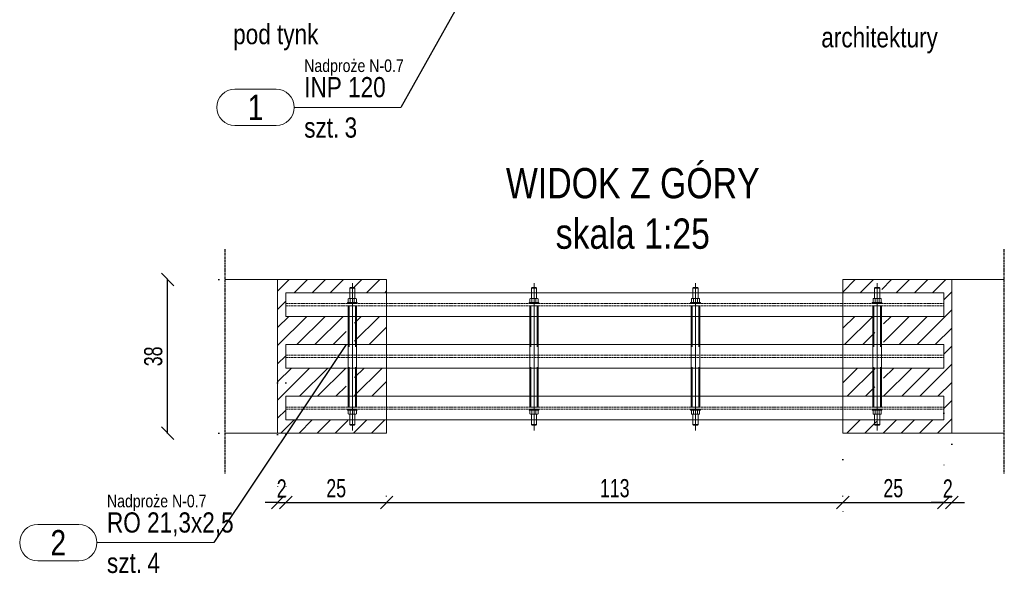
# Model space of a CAD drawing. Header units: millimetres. Extents: x 11149 to 111407, y -107619 to -23630.
# Tile 165 of 245: x 21213 to 21457, y -29727 to -29590. Entities that reach past the tile are written whole.
import ezdxf
from ezdxf.enums import TextEntityAlignment as Align

# ---------------------------------------------------------------- set-up
doc = ezdxf.new("R2010")
doc.units = ezdxf.units.MM
doc.header["$LTSCALE"] = 2
for name, pattern in [('CENTER2', [28.575, 19.05, -3.175, 3.175, -3.175]), ('DOT', [6.35, 0, -6.35]), ('HIDDEN', [9.525, 6.35, -3.175])]:
    doc.linetypes.add(name, pattern=pattern)
doc.layers.get('0').update_dxf_attribs({"plot": 0})
doc.layers.get('Defpoints').update_dxf_attribs({"color": 1})
for name, color, linetype, lineweight in [('e-cad_252', 252, 'HIDDEN', 9), ('e-cad_cienkie', 1, 'Continuous', 9), ('e-cad_opisy', 7, 'Continuous', 9), ('e-cad_osie', 22, 'CENTER2', 9), ('e-cad_stal_kontur', 222, 'Continuous', 20), ('e-cad_stal_ukryte', 222, 'HIDDEN', 9), ('e-cad_wymiary', 4, 'Continuous', 9)]:
    doc.layers.add(name, color=color, linetype=linetype, lineweight=lineweight)
doc.layers.add('e-cad_rzutnie', color=61, linetype='Continuous', lineweight=9, plot=False)
doc.layers.add('e-cad_ukryte', color=30, linetype='HIDDEN')
doc.styles.add('e-cad_1', font='arial.ttf', dxfattribs={"width": 0.7})
doc.styles.add('e-cad_2', font='arial.ttf', dxfattribs={"width": 0.8})
doc.dimstyles.new('e-cad_1_25_[cm]', dxfattribs={"dimscale": 2.5, "dimtxt": 1.8, "dimasz": 1.25, "dimexe": 1.25, "dimexo": 0.625, "dimgap": 0.5, "dimtad": 1, "dimdec": 0, "dimrnd": 1, "dimzin": 1, "dimtxsty": 'e-cad_1', "dimblk": 'OBLIQUE', "dimcen": 2.5, "dimclrd": 256, "dimclre": 252, "dimclrt": 7, "dimadec": 0, "dimazin": 0, "dimtfac": 1, "dimtix": 1, "dimtmove": 2, "dimatfit": 3, "dimldrblk": 'NONE', "dimfxl": 60, "dimfxlon": 1, "dimarcsym": 0})

# ---------------------------------------------------------------- blocks, each defined once
blk = doc.blocks.new('_OBLIQUE')
at = {"color": 0, "linetype": 'ByBlock', "lineweight": -2}
blk.add_line((-0.5, -0.5), (0.5, 0.5), dxfattribs=at)
blk = doc.blocks.new('*D1458')
at = {"layer": 'Defpoints', "color": 0, "ltscale": 0.5}
for p in [(21277.4, -29678.02), (21279.4, -29678.02), (21279.4, -29709.27)]:
    blk.add_point(p, dxfattribs=at)
at = {"layer": 'e-cad_wymiary', "color": 252, "linetype": 'DOT', "lineweight": -2}
for p, q in [((21277.4, -29679.59), (21277.4, -29712.4)), ((21279.4, -29679.59), (21279.4, -29712.4))]:
    blk.add_line(p, q, dxfattribs=at)
at = {"layer": 'e-cad_wymiary', "lineweight": -2}
for p, q in [((21277.4, -29709.27), (21274.27, -29709.27)), ((21277.4, -29709.27), (21279.4, -29709.27)), ((21279.4, -29709.27), (21282.52, -29709.27))]:
    blk.add_line(p, q, dxfattribs=at)
at = {"layer": 'e-cad_wymiary', "lineweight": -2, "ltscale": 0.5, "xscale": 3.125, "yscale": 3.125, "zscale": 3.125}
blk.add_blockref('_OBLIQUE', (21277.4, -29709.27), dxfattribs=at)
at = {"layer": 'e-cad_wymiary', "lineweight": -2, "ltscale": 0.5, "xscale": 3.125, "yscale": 3.125, "zscale": 3.125, "rotation": 180}
blk.add_blockref('_OBLIQUE', (21279.4, -29709.27), dxfattribs=at)
at = {"layer": 'e-cad_wymiary', "color": 7, "ltscale": 0.5, "insert": (21278.4, -29705.76), "char_height": 4.5, "attachment_point": 5, "style": 'e-cad_1'}
blk.add_mtext('2', dxfattribs=at)
blk = doc.blocks.new('_None')
blk = doc.blocks.new('*D1462')
at = {"layer": 'Defpoints', "color": 0, "ltscale": 0.5}
for p in [(21250.15, -29654.04), (21264.4, -29654.04), (21264.4, -29692.04)]:
    blk.add_point(p, dxfattribs=at)
at = {"layer": 'e-cad_wymiary', "color": 252, "linetype": 'DOT', "lineweight": -2}
for p, q in [((21262.83, -29654.04), (21247.03, -29654.04)), ((21262.83, -29692.04), (21247.03, -29692.04))]:
    blk.add_line(p, q, dxfattribs=at)
at = {"layer": 'e-cad_wymiary', "lineweight": -2}
blk.add_line((21250.15, -29692.04), (21250.15, -29654.04), dxfattribs=at)
at = {"layer": 'e-cad_wymiary', "lineweight": -2, "ltscale": 0.5, "xscale": 3.125, "yscale": 3.125, "zscale": 3.125}
for p, rotation in [((21250.15, -29654.04), 90), ((21250.15, -29692.04), 270)]:
    blk.add_blockref('_OBLIQUE', p, dxfattribs=dict(at, rotation=rotation))
at = {"layer": 'e-cad_wymiary', "color": 7, "ltscale": 0.5, "insert": (21246.6, -29673.04), "char_height": 4.5, "attachment_point": 5, "rotation": 90, "style": 'e-cad_1'}
blk.add_mtext('38', dxfattribs=at)
blk = doc.blocks.new('*D1464')
at = {"layer": 'Defpoints', "color": 0, "ltscale": 0.5}
for p in [(21279.4, -29709.27), (21304.4, -29709.27), (21304.4, -29709.27)]:
    blk.add_point(p, dxfattribs=at)
at = {"layer": 'e-cad_wymiary', "color": 252, "linetype": 'DOT', "lineweight": -2}
for p, q in [((21279.4, -29707.71), (21279.4, -29706.15)), ((21304.4, -29707.71), (21304.4, -29706.15))]:
    blk.add_line(p, q, dxfattribs=at)
at = {"layer": 'e-cad_wymiary', "lineweight": -2}
blk.add_line((21279.4, -29709.27), (21304.4, -29709.27), dxfattribs=at)
at = {"layer": 'e-cad_wymiary', "lineweight": -2, "ltscale": 0.5, "xscale": 3.125, "yscale": 3.125, "zscale": 3.125, "rotation": 180}
blk.add_blockref('_OBLIQUE', (21279.4, -29709.27), dxfattribs=at)
at = {"layer": 'e-cad_wymiary', "lineweight": -2, "ltscale": 0.5, "xscale": 3.125, "yscale": 3.125, "zscale": 3.125}
blk.add_blockref('_OBLIQUE', (21304.4, -29709.27), dxfattribs=at)
at = {"layer": 'e-cad_wymiary', "color": 7, "ltscale": 0.5, "insert": (21291.9, -29705.72), "char_height": 4.5, "attachment_point": 5, "style": 'e-cad_1'}
blk.add_mtext('25', dxfattribs=at)
blk = doc.blocks.new('*D1465')
at = {"layer": 'Defpoints', "color": 0, "ltscale": 0.5}
for p in [(21442.4, -29685.54), (21417.4, -29697.04), (21442.4, -29709.27)]:
    blk.add_point(p, dxfattribs=at)
at = {"layer": 'e-cad_wymiary', "color": 252, "linetype": 'DOT', "lineweight": -2}
for p, q in [((21442.4, -29687.1), (21442.4, -29712.4)), ((21417.4, -29698.6), (21417.4, -29712.4))]:
    blk.add_line(p, q, dxfattribs=at)
at = {"layer": 'e-cad_wymiary', "lineweight": -2}
blk.add_line((21417.4, -29709.27), (21442.4, -29709.27), dxfattribs=at)
at = {"layer": 'e-cad_wymiary', "lineweight": -2, "ltscale": 0.5, "xscale": 3.125, "yscale": 3.125, "zscale": 3.125, "rotation": 180}
blk.add_blockref('_OBLIQUE', (21417.4, -29709.27), dxfattribs=at)
at = {"layer": 'e-cad_wymiary', "lineweight": -2, "ltscale": 0.5, "xscale": 3.125, "yscale": 3.125, "zscale": 3.125}
blk.add_blockref('_OBLIQUE', (21442.4, -29709.27), dxfattribs=at)
at = {"layer": 'e-cad_wymiary', "color": 7, "ltscale": 0.5, "insert": (21429.9, -29705.72), "char_height": 4.5, "attachment_point": 5, "style": 'e-cad_1'}
blk.add_mtext('25', dxfattribs=at)
blk = doc.blocks.new('*D1466')
at = {"layer": 'Defpoints', "color": 0, "ltscale": 0.5}
for p in [(21442.4, -29685.54), (21444.4, -29693.26), (21444.4, -29709.27)]:
    blk.add_point(p, dxfattribs=at)
at = {"layer": 'e-cad_wymiary', "color": 252, "linetype": 'DOT', "lineweight": -2}
for p, q in [((21442.4, -29687.1), (21442.4, -29712.4)), ((21444.4, -29694.83), (21444.4, -29712.4))]:
    blk.add_line(p, q, dxfattribs=at)
at = {"layer": 'e-cad_wymiary', "lineweight": -2}
for p, q in [((21442.4, -29709.27), (21439.27, -29709.27)), ((21442.4, -29709.27), (21444.4, -29709.27)), ((21444.4, -29709.27), (21447.52, -29709.27))]:
    blk.add_line(p, q, dxfattribs=at)
at = {"layer": 'e-cad_wymiary', "lineweight": -2, "ltscale": 0.5, "xscale": 3.125, "yscale": 3.125, "zscale": 3.125}
blk.add_blockref('_OBLIQUE', (21442.4, -29709.27), dxfattribs=at)
at = {"layer": 'e-cad_wymiary', "lineweight": -2, "ltscale": 0.5, "xscale": 3.125, "yscale": 3.125, "zscale": 3.125, "rotation": 180}
blk.add_blockref('_OBLIQUE', (21444.4, -29709.27), dxfattribs=at)
at = {"layer": 'e-cad_wymiary', "color": 7, "ltscale": 0.5, "insert": (21443.4, -29705.76), "char_height": 4.5, "attachment_point": 5, "style": 'e-cad_1'}
blk.add_mtext('2', dxfattribs=at)
blk = doc.blocks.new('*D1471')
at = {"layer": 'Defpoints', "color": 0, "ltscale": 0.5}
for p in [(21304.4, -29709.27), (21417.4, -29709.27), (21417.4, -29709.27)]:
    blk.add_point(p, dxfattribs=at)
at = {"layer": 'e-cad_wymiary', "color": 252, "linetype": 'DOT', "lineweight": -2}
for p, q in [((21304.4, -29707.71), (21304.4, -29706.15)), ((21417.4, -29707.71), (21417.4, -29706.15))]:
    blk.add_line(p, q, dxfattribs=at)
at = {"layer": 'e-cad_wymiary', "lineweight": -2}
blk.add_line((21304.4, -29709.27), (21417.4, -29709.27), dxfattribs=at)
at = {"layer": 'e-cad_wymiary', "lineweight": -2, "ltscale": 0.5, "xscale": 3.125, "yscale": 3.125, "zscale": 3.125, "rotation": 180}
blk.add_blockref('_OBLIQUE', (21304.4, -29709.27), dxfattribs=at)
at = {"layer": 'e-cad_wymiary', "lineweight": -2, "ltscale": 0.5, "xscale": 3.125, "yscale": 3.125, "zscale": 3.125}
blk.add_blockref('_OBLIQUE', (21417.4, -29709.27), dxfattribs=at)
at = {"layer": 'e-cad_wymiary', "color": 7, "ltscale": 0.5, "insert": (21360.9, -29705.72), "char_height": 4.5, "attachment_point": 5, "style": 'e-cad_1'}
blk.add_mtext('113', dxfattribs=at)
blk = doc.blocks.new('e-cad_StalOpis_2')
at = {"layer": 'e-cad_cienkie', "ltscale": 0.4}
blk.add_lwpolyline([(-14.866, 1.8), (-10.784, 1.8, -0.991311), (-10.784, -1.8), (-14.866, -1.8, -0.991311)], format="xyb", close=True, dxfattribs=at)
at = {"layer": 'e-cad_cienkie'}
blk.add_lwpolyline([(0, 0), (-9, 0)], dxfattribs=at)
at = {"layer": 'e-cad_opisy', "ltscale": 0.04, "style": 'e-cad_1', "width": 0.8}
for tag, p in [('PROFIL', (-8, 1)), ('s_2', (-8, -3)), ('ILOSC', (-4, -3))]:
    blk.add_attdef(tag, p, '', height=2, dxfattribs=at)
at = {"layer": 'e-cad_opisy', "ltscale": 0.04, "style": 'e-cad_1', "width": 0.95, "flags": 1}
blk.add_attdef('s_1', text='', height=2, dxfattribs=at).set_placement((30.3, 1), align=Align.CENTER)
at = {"layer": 'e-cad_opisy', "color": 9, "ltscale": 0.04, "style": 'e-cad_1', "width": 0.8}
blk.add_attdef('NR', text='', height=2.5, dxfattribs=at).set_placement((-12.825, 0), align=Align.MIDDLE_CENTER)
at = {"layer": 'e-cad_opisy', "ltscale": 0.04, "style": 'e-cad_1', "width": 0.8, "flags": 1}
for tag, p in [('MASA', (0, -15)), ('OBWOD', (0, -20)), ('GATUNEK_STALI', (0, -25))]:
    blk.add_attdef(tag, p, '', height=3, dxfattribs=at)
at = {"layer": 'e-cad_rzutnie', "ltscale": 0.04, "style": 'e-cad_1', "width": 0.8}
blk.add_attdef('POZYCJA', (-8, 3.5), '', height=1.25, dxfattribs=at)
at = {"layer": 'e-cad_rzutnie', "ltscale": 0.04, "style": 'e-cad_1', "width": 0.8, "flags": 1}
blk.add_attdef('DLUGOSC', text='', height=1.25, dxfattribs=at).set_placement((-12.825, -2.05), align=Align.TOP_CENTER)

msp = doc.modelspace()

# ---------------------------------------------------------------- hatches: boundary and pattern name
at = {"layer": 'e-cad_252', "ltscale": 10}
h = msp.add_hatch(dxfattribs=at)
h.set_pattern_fill('ANSI31', color=256)
h.set_pattern_definition([(45, (-4506.8158, -39164.4185), (-2.24506403, 2.24506403), [])])
h.paths.add_polyline_path([(21277.4, -29654.04), (21304.4, -29654.04), (21304.4, -29657.34), (21296.03, -29657.34), (21296.03, -29656.14), (21295.88, -29655.99), (21295.4, -29655.99), (21294.91, -29655.99), (21294.76, -29656.14), (21294.76, -29657.34), (21279.4, -29657.34), (21279.4, -29659.99), (21279.4, -29660.5), (21279.4, -29663.14), (21294.33, -29663.14), (21294.33, -29670.14), (21279.4, -29670.14), (21279.4, -29672.79), (21279.4, -29673.3), (21279.4, -29675.94), (21294.33, -29675.94), (21294.33, -29682.94), (21279.4, -29682.94), (21279.4, -29685.59), (21279.4, -29686.1), (21279.4, -29688.74), (21294.76, -29688.74), (21294.76, -29689.95), (21294.91, -29690.1), (21295.4, -29690.1), (21295.88, -29690.1), (21296.03, -29689.95), (21296.03, -29688.74), (21304.4, -29688.74), (21304.4, -29692.04), (21277.4, -29692.04)])
h.paths.add_polyline_path([(21296.46, -29682.94), (21304.4, -29682.94), (21304.4, -29675.94), (21296.46, -29675.94)])
h.paths.add_polyline_path([(21296.46, -29663.14), (21296.46, -29670.14), (21304.4, -29670.14), (21304.4, -29663.14)])
h = msp.add_hatch(dxfattribs=at)
h.set_pattern_fill('ANSI31', color=256)
h.set_pattern_definition([(45, (-4505.8158, -39164.4185), (-2.24506403, 2.24506403), [])])
h.paths.add_polyline_path([(21417.4, -29688.74), (21425.76, -29688.74), (21425.76, -29689.95), (21425.91, -29690.1), (21426.4, -29690.1), (21426.88, -29690.1), (21427.03, -29689.95), (21427.03, -29688.74), (21442.4, -29688.74), (21442.4, -29686.1), (21442.4, -29685.59), (21442.4, -29682.94), (21427.46, -29682.94), (21427.46, -29675.94), (21442.4, -29675.94), (21442.4, -29673.3), (21442.4, -29672.79), (21442.4, -29670.14), (21427.46, -29670.14), (21427.46, -29663.14), (21442.4, -29663.14), (21442.4, -29660.5), (21442.4, -29659.99), (21442.4, -29657.34), (21427.03, -29657.34), (21427.03, -29656.14), (21426.88, -29655.99), (21426.4, -29655.99), (21425.91, -29655.99), (21425.76, -29656.14), (21425.76, -29657.34), (21417.4, -29657.34), (21417.4, -29654.04), (21444.4, -29654.04), (21444.4, -29692.04), (21417.4, -29692.04)])
h.paths.add_polyline_path([(21417.4, -29682.94), (21425.33, -29682.94), (21425.33, -29675.94), (21417.4, -29675.94)])
h.paths.add_polyline_path([(21417.4, -29663.14), (21417.4, -29670.14), (21425.33, -29670.14), (21425.33, -29663.14)])

# ---------------------------------------------------------------- linework, layer by layer
at = {"layer": 'e-cad_cienkie'}
for p, q in [((21303.98, -29611.38), (21307.89, -29611.38)), ((21250.62, -29719.18), (21261.62, -29719.18))]:
    msp.add_line(p, q, dxfattribs=at)
at = {"layer": 'e-cad_opisy'}
for p, q in [((21264.4, -29654.04), (21304.4, -29654.04)), ((21277.4, -29654.04), (21277.4, -29692.04)), ((21304.4, -29692.04), (21304.4, -29654.04)), ((21417.4, -29692.04), (21417.4, -29654.04)), ((21457.4, -29654.04), (21417.4, -29654.04)), ((21444.4, -29654.04), (21444.4, -29692.04)), ((21264.4, -29692.04), (21304.4, -29692.04)), ((21457.4, -29692.04), (21417.4, -29692.04))]:
    msp.add_line(p, q, dxfattribs=at)
at = {"layer": 'e-cad_opisy', "color": 0, "linetype": 'HIDDEN', "ltscale": 4}
for p, q in [((21295.26, -29656.14), (21296.53, -29656.14)), ((21295.41, -29655.99), (21296.38, -29655.99)), ((21340.26, -29656.14), (21341.53, -29656.14)), ((21340.41, -29655.99), (21341.38, -29655.99)), ((21380.26, -29656.14), (21381.53, -29656.14)), ((21380.41, -29655.99), (21381.38, -29655.99)), ((21425.26, -29656.14), (21426.53, -29656.14)), ((21425.41, -29655.99), (21426.38, -29655.99)), ((21295.26, -29689.95), (21296.53, -29689.95)), ((21295.41, -29690.1), (21296.38, -29690.1)), ((21340.26, -29689.95), (21341.53, -29689.95)), ((21340.41, -29690.1), (21341.38, -29690.1)), ((21380.26, -29689.95), (21381.53, -29689.95)), ((21380.41, -29690.1), (21381.38, -29690.1)), ((21425.26, -29689.95), (21426.53, -29689.95)), ((21425.41, -29690.1), (21426.38, -29690.1))]:
    msp.add_line(p, q, dxfattribs=at)
for points in [[(21295.41, -29655.99), (21295.26, -29656.14), (21295.26, -29658.7)], [(21296.38, -29655.99), (21296.53, -29656.14), (21296.53, -29658.7)], [(21340.41, -29655.99), (21340.26, -29656.14), (21340.26, -29658.7)], [(21341.38, -29655.99), (21341.53, -29656.14), (21341.53, -29658.7)], [(21380.41, -29655.99), (21380.26, -29656.14), (21380.26, -29658.7)], [(21381.38, -29655.99), (21381.53, -29656.14), (21381.53, -29658.7)], [(21425.41, -29655.99), (21425.26, -29656.14), (21425.26, -29658.7)], [(21426.38, -29655.99), (21426.53, -29656.14), (21426.53, -29658.7)], [(21295.41, -29690.1), (21295.26, -29689.95), (21295.26, -29687.39)], [(21296.38, -29690.1), (21296.53, -29689.95), (21296.53, -29687.39)], [(21340.41, -29690.1), (21340.26, -29689.95), (21340.26, -29687.39)], [(21341.38, -29690.1), (21341.53, -29689.95), (21341.53, -29687.39)], [(21380.41, -29690.1), (21380.26, -29689.95), (21380.26, -29687.39)], [(21381.38, -29690.1), (21381.53, -29689.95), (21381.53, -29687.39)], [(21425.41, -29690.1), (21425.26, -29689.95), (21425.26, -29687.39)], [(21426.38, -29690.1), (21426.53, -29689.95), (21426.53, -29687.39)]]:
    msp.add_lwpolyline(points, dxfattribs=at)
at = {"layer": 'e-cad_opisy'}
for points in [[(21297.1, -29659.99), (21294.7, -29659.99), (21294.7, -29659.74), (21297.1, -29659.74), (21297.1, -29659.99)], [(21294.9, -29658.8), (21294.9, -29659.63)], [(21296.64, -29658.7), (21295.15, -29658.7)], [(21296.64, -29659.74), (21295.15, -29659.74)], [(21295.4, -29658.7), (21295.4, -29659.74)], [(21296.39, -29658.7), (21296.39, -29659.74)], [(21296.89, -29658.8), (21296.89, -29659.63)], [(21342.1, -29659.99), (21339.7, -29659.99), (21339.7, -29659.74), (21342.1, -29659.74), (21342.1, -29659.99)], [(21339.9, -29658.8), (21339.9, -29659.63)], [(21341.64, -29658.7), (21340.15, -29658.7)], [(21341.64, -29659.74), (21340.15, -29659.74)], [(21340.4, -29658.7), (21340.4, -29659.74)], [(21341.39, -29658.7), (21341.39, -29659.74)], [(21341.89, -29658.8), (21341.89, -29659.63)], [(21382.1, -29659.99), (21379.7, -29659.99), (21379.7, -29659.74), (21382.1, -29659.74), (21382.1, -29659.99)], [(21379.9, -29658.8), (21379.9, -29659.63)], [(21381.64, -29658.7), (21380.15, -29658.7)], [(21381.64, -29659.74), (21380.15, -29659.74)], [(21380.4, -29658.7), (21380.4, -29659.74)], [(21381.39, -29658.7), (21381.39, -29659.74)], [(21381.89, -29658.8), (21381.89, -29659.63)], [(21427.1, -29659.99), (21424.7, -29659.99), (21424.7, -29659.74), (21427.1, -29659.74), (21427.1, -29659.99)], [(21424.9, -29658.8), (21424.9, -29659.63)], [(21426.64, -29658.7), (21425.15, -29658.7)], [(21426.64, -29659.74), (21425.15, -29659.74)], [(21425.4, -29658.7), (21425.4, -29659.74)], [(21426.39, -29658.7), (21426.39, -29659.74)], [(21426.89, -29658.8), (21426.89, -29659.63)], [(21297.1, -29686.1), (21294.7, -29686.1), (21294.7, -29686.35), (21297.1, -29686.35), (21297.1, -29686.1)], [(21294.9, -29687.28), (21294.9, -29686.45)], [(21296.64, -29686.35), (21295.15, -29686.35)], [(21295.4, -29687.39), (21295.4, -29686.35)], [(21296.39, -29687.39), (21296.39, -29686.35)], [(21296.89, -29687.28), (21296.89, -29686.45)], [(21342.1, -29686.1), (21339.7, -29686.1), (21339.7, -29686.35), (21342.1, -29686.35), (21342.1, -29686.1)], [(21339.9, -29687.28), (21339.9, -29686.45)], [(21341.64, -29686.35), (21340.15, -29686.35)], [(21340.4, -29687.39), (21340.4, -29686.35)], [(21341.39, -29687.39), (21341.39, -29686.35)], [(21341.89, -29687.28), (21341.89, -29686.45)], [(21382.1, -29686.1), (21379.7, -29686.1), (21379.7, -29686.35), (21382.1, -29686.35), (21382.1, -29686.1)], [(21379.9, -29687.28), (21379.9, -29686.45)], [(21381.64, -29686.35), (21380.15, -29686.35)], [(21380.4, -29687.39), (21380.4, -29686.35)], [(21381.39, -29687.39), (21381.39, -29686.35)], [(21381.89, -29687.28), (21381.89, -29686.45)], [(21427.1, -29686.1), (21424.7, -29686.1), (21424.7, -29686.35), (21427.1, -29686.35), (21427.1, -29686.1)], [(21424.9, -29687.28), (21424.9, -29686.45)], [(21426.64, -29686.35), (21425.15, -29686.35)], [(21425.4, -29687.39), (21425.4, -29686.35)], [(21426.39, -29687.39), (21426.39, -29686.35)], [(21426.89, -29687.28), (21426.89, -29686.45)], [(21296.64, -29687.39), (21295.15, -29687.39)], [(21341.64, -29687.39), (21340.15, -29687.39)], [(21381.64, -29687.39), (21380.15, -29687.39)], [(21426.64, -29687.39), (21425.15, -29687.39)]]:
    msp.add_lwpolyline(points, dxfattribs=at)
for points in [[(21295.4, -29658.8, 0.419144), (21294.9, -29658.8)], [(21295.4, -29659.63, -0.419144), (21294.9, -29659.63)], [(21296.39, -29658.8, 0.209572), (21295.4, -29658.8)], [(21296.39, -29659.63, -0.209572), (21295.4, -29659.63)], [(21296.89, -29658.8, 0.419144), (21296.39, -29658.8)], [(21296.89, -29659.63, -0.419144), (21296.39, -29659.63)], [(21340.4, -29658.8, 0.419144), (21339.9, -29658.8)], [(21340.4, -29659.63, -0.419144), (21339.9, -29659.63)], [(21341.39, -29658.8, 0.209572), (21340.4, -29658.8)], [(21341.39, -29659.63, -0.209572), (21340.4, -29659.63)], [(21341.89, -29658.8, 0.419144), (21341.39, -29658.8)], [(21341.89, -29659.63, -0.419144), (21341.39, -29659.63)], [(21380.4, -29658.8, 0.419144), (21379.9, -29658.8)], [(21380.4, -29659.63, -0.419144), (21379.9, -29659.63)], [(21381.39, -29658.8, 0.209572), (21380.4, -29658.8)], [(21381.39, -29659.63, -0.209572), (21380.4, -29659.63)], [(21381.89, -29658.8, 0.419144), (21381.39, -29658.8)], [(21381.89, -29659.63, -0.419144), (21381.39, -29659.63)], [(21425.4, -29658.8, 0.419144), (21424.9, -29658.8)], [(21425.4, -29659.63, -0.419144), (21424.9, -29659.63)], [(21426.39, -29658.8, 0.209572), (21425.4, -29658.8)], [(21426.39, -29659.63, -0.209572), (21425.4, -29659.63)], [(21426.89, -29658.8, 0.419144), (21426.39, -29658.8)], [(21426.89, -29659.63, -0.419144), (21426.39, -29659.63)], [(21295.4, -29686.45, 0.419144), (21294.9, -29686.45)], [(21296.39, -29686.45, 0.209572), (21295.4, -29686.45)], [(21296.89, -29686.45, 0.419144), (21296.39, -29686.45)], [(21340.4, -29686.45, 0.419144), (21339.9, -29686.45)], [(21341.39, -29686.45, 0.209572), (21340.4, -29686.45)], [(21341.89, -29686.45, 0.419144), (21341.39, -29686.45)], [(21380.4, -29686.45, 0.419144), (21379.9, -29686.45)], [(21381.39, -29686.45, 0.209572), (21380.4, -29686.45)], [(21381.89, -29686.45, 0.419144), (21381.39, -29686.45)], [(21425.4, -29686.45, 0.419144), (21424.9, -29686.45)], [(21426.39, -29686.45, 0.209572), (21425.4, -29686.45)], [(21426.89, -29686.45, 0.419144), (21426.39, -29686.45)], [(21295.4, -29687.28, -0.419144), (21294.9, -29687.28)], [(21296.39, -29687.28, -0.209572), (21295.4, -29687.28)], [(21296.89, -29687.28, -0.419144), (21296.39, -29687.28)], [(21340.4, -29687.28, -0.419144), (21339.9, -29687.28)], [(21341.39, -29687.28, -0.209572), (21340.4, -29687.28)], [(21341.89, -29687.28, -0.419144), (21341.39, -29687.28)], [(21380.4, -29687.28, -0.419144), (21379.9, -29687.28)], [(21381.39, -29687.28, -0.209572), (21380.4, -29687.28)], [(21381.89, -29687.28, -0.419144), (21381.39, -29687.28)], [(21425.4, -29687.28, -0.419144), (21424.9, -29687.28)], [(21426.39, -29687.28, -0.209572), (21425.4, -29687.28)], [(21426.89, -29687.28, -0.419144), (21426.39, -29687.28)]]:
    msp.add_lwpolyline(points, format="xyb", dxfattribs=at)
at = {"layer": 'e-cad_osie'}
for points in [[(21295.9, -29654.89), (21295.9, -29691.38)], [(21340.9, -29654.89), (21340.9, -29691.38)], [(21380.9, -29654.89), (21380.9, -29691.38)], [(21425.9, -29654.89), (21425.9, -29691.38)]]:
    msp.add_lwpolyline(points, dxfattribs=at)
at = {"layer": 'e-cad_stal_kontur'}
for points in [[(21279.4, -29657.34), (21442.4, -29657.34)], [(21279.4, -29657.34), (21279.4, -29663.14)], [(21442.4, -29663.14), (21442.4, -29657.34)], [(21279.4, -29663.14), (21442.4, -29663.14)], [(21279.4, -29670.14), (21442.4, -29670.14)], [(21279.4, -29670.14), (21279.4, -29675.94)], [(21442.4, -29675.94), (21442.4, -29670.14)], [(21279.4, -29675.94), (21442.4, -29675.94)], [(21279.4, -29682.94), (21442.4, -29682.94)], [(21279.4, -29682.94), (21279.4, -29688.74)], [(21442.4, -29688.74), (21442.4, -29682.94)], [(21279.4, -29688.74), (21442.4, -29688.74)]]:
    msp.add_lwpolyline(points, dxfattribs=at)
at = {"layer": 'e-cad_stal_kontur', "color": 0, "ltscale": 0.8}
for points in [[(21294.83, -29660.5), (21294.83, -29685.59), (21296.96, -29685.59), (21296.96, -29660.5)], [(21339.83, -29660.5), (21339.83, -29685.59), (21341.96, -29685.59), (21341.96, -29660.5)], [(21379.83, -29660.5), (21379.83, -29685.59), (21381.96, -29685.59), (21381.96, -29660.5)], [(21424.83, -29660.5), (21424.83, -29685.59), (21426.96, -29685.59), (21426.96, -29660.5)]]:
    msp.add_lwpolyline(points, close=True, dxfattribs=at)
at = {"layer": 'e-cad_stal_ukryte', "ltscale": 0.02}
for points in [[(21279.4, -29659.99), (21442.4, -29659.99)], [(21279.4, -29660.5), (21442.4, -29660.5)], [(21279.4, -29672.79), (21442.4, -29672.79)], [(21279.4, -29673.3), (21442.4, -29673.3)], [(21279.4, -29685.59), (21442.4, -29685.59)], [(21279.4, -29686.1), (21442.4, -29686.1)]]:
    msp.add_lwpolyline(points, dxfattribs=at)
at = {"layer": 'e-cad_stal_ukryte', "color": 0, "ltscale": 0.8}
for points in [[(21295.08, -29660.5), (21295.08, -29685.59)], [(21296.71, -29660.5), (21296.71, -29685.59)], [(21340.08, -29660.5), (21340.08, -29685.59)], [(21341.71, -29660.5), (21341.71, -29685.59)], [(21380.08, -29660.5), (21380.08, -29685.59)], [(21381.71, -29660.5), (21381.71, -29685.59)], [(21425.08, -29660.5), (21425.08, -29685.59)], [(21426.71, -29660.5), (21426.71, -29685.59)]]:
    msp.add_lwpolyline(points, dxfattribs=at)
at = {"layer": 'e-cad_ukryte', "ltscale": 0.02}
for p, q in [((21264.4, -29702.04), (21264.4, -29646.54)), ((21457.4, -29702.04), (21457.4, -29646.54))]:
    msp.add_line(p, q, dxfattribs=at)

# ---------------------------------------------------------------- block references
at = {"layer": 'e-cad_opisy', "ltscale": 0.5, "xscale": 2.5, "yscale": 2.5, "zscale": 2.5}
for p, values in [((21303.98, -29611.38), {'NR': '1', 'PROFIL': 'INP 120', 'ILOSC': '3', 'POZYCJA': 'Nadproże N-0.7', 's_2': 'szt.'}), ((21255.12, -29719.18), {'NR': '2', 'PROFIL': 'RO 21,3x2,5', 'ILOSC': '4', 'POZYCJA': 'Nadproże N-0.7', 's_2': 'szt.'})]:
    msp.add_blockref('e-cad_StalOpis_2', p, dxfattribs=at).add_auto_attribs(values)

# ---------------------------------------------------------------- texts
at = {"layer": 'e-cad_opisy', "style": 'e-cad_1', "width": 0.8}
for s, p in [('pod tynk', (21266.37, -29595.75)), ('architektury', (21412.06, -29596.53))]:
    msp.add_text(s, height=5, dxfattribs=at).set_placement(p)
at = {"layer": 'e-cad_opisy', "ltscale": 0.8, "insert": (21365.37, -29646.51), "char_height": 7.5, "width": 113.777, "attachment_point": 8, "style": 'e-cad_2'}
msp.add_mtext('WIDOK Z GÓRY\\Pskala 1:25', dxfattribs=at)

# ---------------------------------------------------------------- dimensions: what is measured, and where the dimension line sits
at = {"layer": 'e-cad_wymiary'}
dim = msp.add_linear_dim(base=(21250.15, -29654.04), p1=(21264.4, -29692.04), p2=(21264.4, -29654.04), angle=90, dimstyle='e-cad_1_25_[cm]', override={"dimtxsty": 'e-cad_1'}, dxfattribs=at)
dim.commit()
dim.dimension.update_dxf_attribs({"geometry": '*D1462', "text_midpoint": (21246.6, -29673.04)})
for base, p1, p2, picture, middle in [((21279.4, -29709.27), (21277.4, -29678.02), (21279.4, -29678.02), '*D1458', (21278.4, -29705.76)), ((21442.4, -29709.27), (21417.4, -29697.04), (21442.4, -29685.54), '*D1465', (21429.9, -29705.72)), ((21444.4, -29709.27), (21442.4, -29685.54), (21444.4, -29693.26), '*D1466', (21443.4, -29705.76)), ((21304.4, -29709.27), (21279.4, -29709.27), (21304.4, -29709.27), '*D1464', (21291.9, -29705.72)), ((21417.4, -29709.27), (21304.4, -29709.27), (21417.4, -29709.27), '*D1471', (21360.9, -29705.72))]:
    dim = msp.add_linear_dim(base=base, p1=p1, p2=p2, dimstyle='e-cad_1_25_[cm]', dxfattribs=at)
    dim.commit()
    dim.dimension.update_dxf_attribs({"geometry": picture, "text_midpoint": middle})

# ---------------------------------------------------------------- leaders
at = {"layer": 'e-cad_cienkie', "has_arrowhead": 0}
for points in [[(21349, -29538.04), (21307.89, -29611.38)], [(21294.33, -29670.14), (21261.62, -29719.18)]]:
    msp.add_leader(points, dimstyle='e-cad_1_25_[cm]', override={"dimldrblk": 'None'}, dxfattribs=at)

doc.saveas('drawing.dxf')
